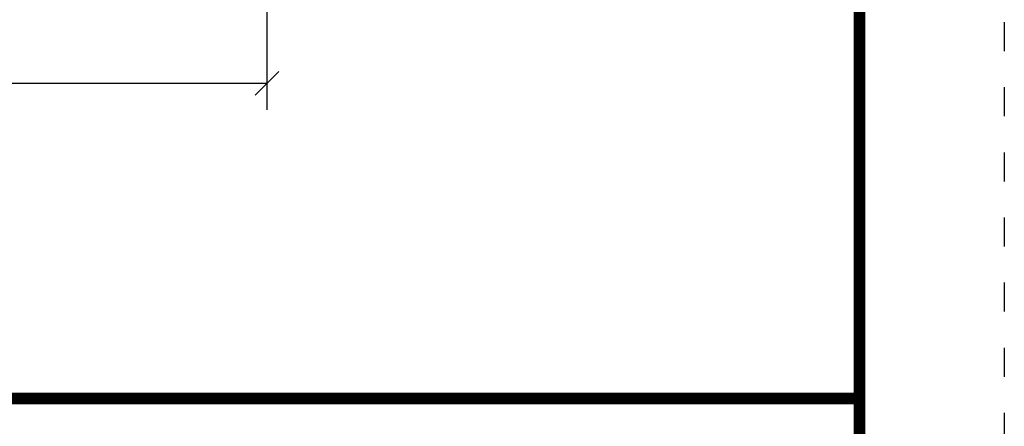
# Model space of a CAD drawing. Header units: feet. Extents: x 0.5 to 9, y 11.5 to 22.5.
# Tile 169 of 170: x 5.6 to 9, y 13.9 to 15.3. Entities that reach past the tile are written whole.
import ezdxf

# ---------------------------------------------------------------- set-up
doc = ezdxf.new("R2010")
doc.units = ezdxf.units.FT
doc.header["$MEASUREMENT"] = 0
doc.linetypes.add('DOT2', pattern=[0.125, 0, -0.125])
doc.layers.get('DEFPOINTS').update_dxf_attribs({"linetype": 'CONTINUOUS'})
doc.layers.add('BORDER', color=7, linetype='CONTINUOUS')
doc.layers.add('DIMENSIONS', color=9, linetype='CONTINUOUS')

msp = doc.modelspace()

# ---------------------------------------------------------------- linework, layer by layer
at = {"layer": 'BORDER', "color": 7, "const_width": 0.04}
msp.add_lwpolyline([(1, 12), (1, 22), (8.5, 22), (8.5, 12)], close=True, dxfattribs=at)
msp.add_lwpolyline([(1, 13.99999), (8.5, 13.99999)], dxfattribs=at)
at = {"layer": 'DEFPOINTS', "color": 7, "linetype": 'DOT2'}
msp.add_lwpolyline([(0.5, 11.5), (0.5, 22.5), (9, 22.5), (9, 11.5)], close=True, dxfattribs=at)
at = {"layer": 'DIMENSIONS', "color": 7}
for p, q in [((6.45417, 14.99691), (6.45417, 17.29264)), ((6.45417, 15.17152), (6.45417, 15.17152)), ((6.41292, 15.04777), (6.49542, 15.13027)), ((2.61897, 15.08902), (6.45417, 15.08902))]:
    msp.add_line(p, q, dxfattribs=at)

doc.saveas('drawing.dxf')
